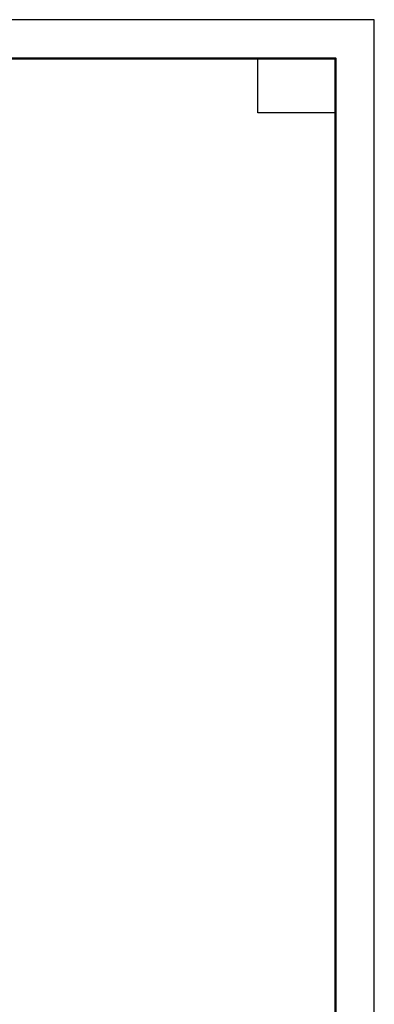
# Model space of a CAD drawing. Header units: millimetres. Extents: x 0 to 42000, y 0 to 29700.
# Tile 18 of 18: x 37429 to 42000, y 16995 to 29700. Entities that reach past the tile are written whole.
import ezdxf

# ---------------------------------------------------------------- set-up
doc = ezdxf.new("R2010")
doc.units = ezdxf.units.MM
doc.layers.add('Standard', color=7, linetype='Continuous', lineweight=25)

msp = doc.modelspace()

# ---------------------------------------------------------------- linework, layer by layer
at = {"layer": 'Standard', "color": 7, "linetype": 'Continuous', "lineweight": 35, "transparency": 33554687}
for p, q in [((41500, 27600), (41500, 20500)), ((41500, 27200), (41500, 20100))]:
    msp.add_line(p, q, dxfattribs=at)
at = {"layer": 'Standard', "color": 7, "linetype": 'Continuous', "lineweight": 50, "transparency": 33554687}
msp.add_line((41500, 27100), (41500, 23200), dxfattribs=at)
at = {"layer": 'Standard', "color": 7, "linetype": 'Continuous', "lineweight": 25, "transparency": 33554687}
for points in [[(0, 0), (42000, 0), (42000, 29700), (0, 29700), (0, 0)], [(41500, 29200), (41500, 28500), (40500, 28500), (40500, 29200), (41500, 29200)]]:
    msp.add_lwpolyline(points, close=True, dxfattribs=at)
at = {"layer": 'Standard', "color": 7, "linetype": 'Continuous', "lineweight": 50, "transparency": 33554687}
msp.add_lwpolyline([(2000, 29200), (41500, 29200), (41500, 500), (2000, 500), (2000, 29200)], close=True, dxfattribs=at)
at = {"layer": 'Standard', "color": 7, "linetype": 'Continuous', "lineweight": 13, "transparency": 33554687}
msp.add_lwpolyline([(41500, 29200), (23000, 29200), (23000, 6000), (41500, 6000), (41500, 29200)], dxfattribs=at)

doc.saveas('drawing.dxf')
